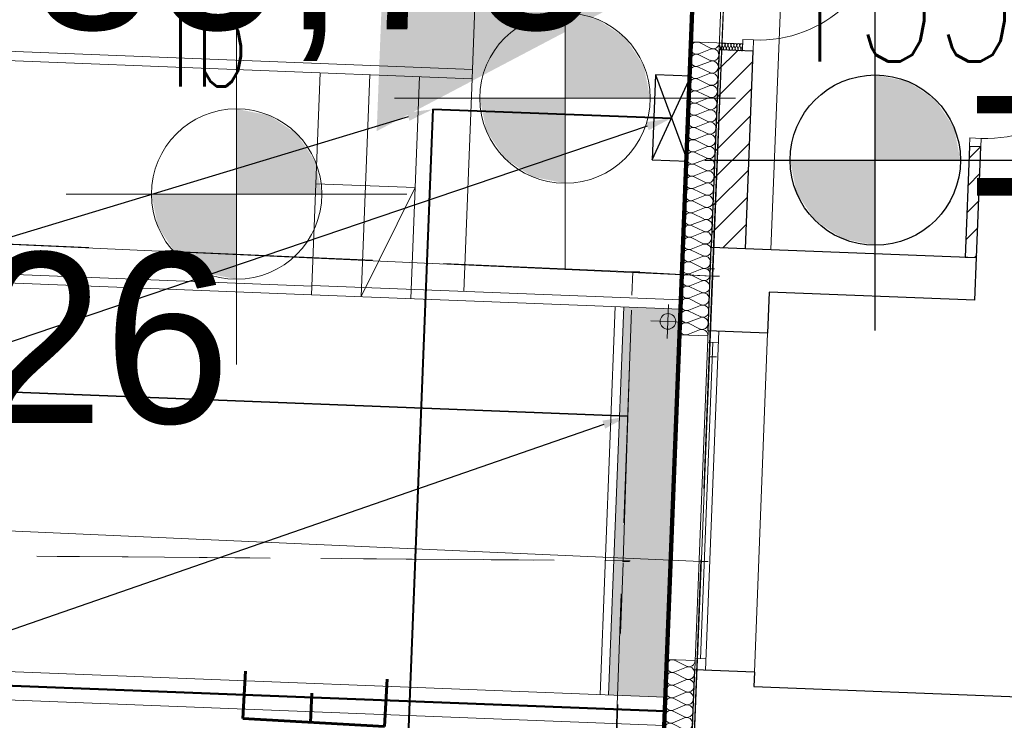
# Model space of a CAD drawing. Extents: x -134780 to 5540120, y 74663 to 5964901.
# Tile 37 of 84: x 5539575.53 to 5539582.47, y 5961344.61 to 5961349.55. Entities that reach past the tile are written whole.
import ezdxf
from ezdxf import colors
from ezdxf.entities.mleader import LeaderData, LeaderLine
from ezdxf.math import Vec2, Vec3

# ---------------------------------------------------------------- set-up
doc = ezdxf.new("R2010")
doc.units = 0
doc.header["$MEASUREMENT"] = 0
doc.set_wipeout_variables(frame=1)
for name, pattern in [('ACAD_ISO03W100', [30, 12, -18]), ('Krawędzie ukryte', [150, 100, -50]), ('L_0_03', [1, 0.5, -0.5]), ('L_0_06', [2, 1.5, -0.5])]:
    doc.linetypes.add(name, pattern=pattern)
for name, color, linetype, lineweight in [('#opisy', 7, 'Continuous', 0), ('0_Nr_Pióra__7', 7, 'Continuous', 13), ('312_budynek_ewidencyjny_Nr_Pióra__7', 7, 'Continuous', 13), ('312_oznaczenie_budynku_ewidencyjnego_Nr_Pióra__7', 7, 'Continuous', 13), ('_gaz', 2, 'Continuous', 90), ('Arch drogi_Nr_Pióra__21', 7, 'Continuous', 9), ('Arch rynny_Nr_Pióra__21', 7, 'Continuous', 9), ('Arch schody_Nr_Pióra__21', 7, 'Continuous', 9), ('Arch wyburzenia_Nr_Pióra__46', 5, 'Continuous', 13), ('arch wypelnienia_Nr_Pióra__118', 7, 'Continuous', 211), ('arch wypelnienia_Nr_Pióra__55', 214, 'Continuous', 25), ('Arch ściany nośne_Nr_Pióra__21', 7, 'Continuous', 9), ('Arch ściany nośne_Nr_Pióra__27', 7, 'Continuous', 30), ('bt_Nr_Pióra__7', 7, 'Continuous', 13), ('chodnik_Nr_Pióra__7', 7, 'Continuous', 13), ('Drzwi ArchiCAD_Nr_Pióra__27', 7, 'Continuous', 30), ('Drzwi ArchiCAD_Nr_Pióra__5', 7, 'Continuous', 13), ('ib_Nr_Pióra__7', 7, 'Continuous', 13), ('INWENT RZĘDNE_Nr_Pióra__15', 214, 'Continuous', 25), ('INWENT RZĘDNE_Nr_Pióra__21', 7, 'Continuous', 9), ('INWENT.ŚCIANY_Nr_Pióra__1', 7, 'Continuous', 25), ('IS_Kanalizacja_sanitarna_grawitacyjna', 34, 'ACAD_ISO03W100', 30), ('Istniejące stropy_Nr_Pióra__5', 7, 'Continuous', 13), ('mapa', 7, 'Continuous', 13), ('przewod_kanalizacyjny_Nr_Pióra__7', 7, 'Continuous', 13), ('trawnik_Nr_Pióra__7', 7, 'Continuous', 13), ('zasuwa_lub_zawor_Nr_Pióra__7', 7, 'Continuous', 13)]:
    doc.layers.add(name, color=color, linetype=linetype, lineweight=lineweight)
for name, color, linetype, lineweight, true_color in [('Arch balustrady_Nr_Pióra__86', 7, 'Continuous', 50, 0x5555ff), ('Arch ocieplenie_Nr_Pióra__22', 7, 'Continuous', 9, 0x7f7f7f), ('Arch okna_Nr_Pióra__4', 7, 'Continuous', 9, 0x029e21), ('arch wypelnienia_Nr_Pióra__17', 7, 'Continuous', 15, 0xdcd705)]:
    doc.layers.add(name, color=color, linetype=linetype, lineweight=lineweight, true_color=true_color)
for name, color, linetype in [('Arch ocieplenie', 7, 'Continuous'), ('gaz', 2, 'Continuous'), ('INWENT RZĘDNE', 7, 'Continuous')]:
    doc.layers.add(name, color=color, linetype=linetype)
doc.styles.add('GENERATED_STYLE_1', font='txt')
doc.styles.add('GENERATED_STYLE_7', font='Simplex.shx', dxfattribs={"bigfont": 'BIGFONT.SHX'})
doc.styles.add('ROMANS', font='romans', dxfattribs={"width": 0.8})
doc.styles.get("Standard").update_dxf_attribs({"font": 'txt', "bigfont": 'BIGFONT.SHX'})
pattern_1 = [(45, (5539713.8376, 5961225.37486), (-0.09192388, 0.09192388), [])]

# ---------------------------------------------------------------- blocks, each defined once
blk = doc.blocks.new('Koty wysokościowe_21', base_point=(-134464.7, 123618.3))
at = {"layer": 'INWENT RZĘDNE_Nr_Pióra__21', "linetype": 'Continuous'}
for points in [[(-134464.7, 123618.3), (-133864.7, 123618.3), (-133910.4, 123847.9), (-134040.4, 124042.6), (-134235.1, 124172.6), (-134464.7, 124218.3)], [(-134464.7, 123618.3), (-135064.7, 123618.3), (-135019, 123388.7), (-134889, 123194), (-134694.3, 123064), (-134464.7, 123018.3)]]:
    blk.add_hatch(color=256, dxfattribs=at).paths.add_polyline_path(points, flags=0)
for p, q in [((-134464.7, 122418.3), (-134464.7, 124818.3)), ((-135664.7, 123618.3), (-133264.7, 123618.3))]:
    blk.add_line(p, q, dxfattribs=at)
blk.add_circle((-134464.7, 123618.3), 600, dxfattribs=at)
at = {"layer": 'INWENT RZĘDNE_Nr_Pióra__21', "insert": (-138238.1, 123880.3), "char_height": 1200, "attachment_point": 7, "style": 'GENERATED_STYLE_1'}
blk.add_mtext('{85,73}', dxfattribs=at)
blk = doc.blocks.new('Koty wysokościowe_20', base_point=(-136777.6, 122942.5))
at = {"layer": 'INWENT RZĘDNE_Nr_Pióra__21', "linetype": 'Continuous'}
for points in [[(-136777.6, 122942.5), (-136177.6, 122942.5), (-136223.3, 123172.1), (-136353.3, 123366.8), (-136548, 123496.8), (-136777.6, 123542.5)], [(-136777.6, 122942.5), (-137377.6, 122942.5), (-137331.9, 122712.9), (-137201.8, 122518.2), (-137007.2, 122388.2), (-136777.6, 122342.5)]]:
    blk.add_hatch(color=256, dxfattribs=at).paths.add_polyline_path(points, flags=0)
for p, q in [((-136777.6, 121742.5), (-136777.6, 124142.5)), ((-137977.6, 122942.5), (-135577.6, 122942.5))]:
    blk.add_line(p, q, dxfattribs=at)
blk.add_circle((-136777.6, 122942.5), 600, dxfattribs=at)
at = {"layer": 'INWENT RZĘDNE_Nr_Pióra__21', "insert": (-140836.2, 121106.4), "char_height": 1200, "attachment_point": 7, "style": 'GENERATED_STYLE_1'}
blk.add_mtext('{85,26}', dxfattribs=at)
blk = doc.blocks.new('Koty wysokościowe_5', base_point=(-132279.6, 123181.6))
at = {"layer": 'INWENT RZĘDNE_Nr_Pióra__15', "linetype": 'Continuous'}
for points in [[(-132279.6, 123181.6), (-131679.6, 123181.6), (-131725.3, 123411.2), (-131855.3, 123605.9), (-132050, 123735.9), (-132279.6, 123781.6)], [(-132279.6, 123181.6), (-132879.6, 123181.6), (-132833.9, 122952), (-132703.8, 122757.3), (-132509.2, 122627.3), (-132279.6, 122581.6)]]:
    blk.add_hatch(color=256, dxfattribs=at).paths.add_polyline_path(points, flags=0)
for p, q in [((-132279.6, 121981.6), (-132279.6, 124381.6)), ((-133479.6, 123181.6), (-131079.6, 123181.6))]:
    blk.add_line(p, q, dxfattribs=at)
blk.add_circle((-132279.6, 123181.6), 600, dxfattribs=at)
at = {"layer": 'INWENT RZĘDNE_Nr_Pióra__15', "insert": (-131614.1, 122708.1), "char_height": 1200, "attachment_point": 7, "style": 'GENERATED_STYLE_1'}
blk.add_mtext('{±0,00}', dxfattribs=at)
blk = doc.blocks.new('Izolacja cieplna 14_38', base_point=(-133215.2, 123951.2))
at = {"layer": 'Arch ocieplenie_Nr_Pióra__22', "linetype": 'Continuous'}
for p, q in [((-133370, 123972.1), (-133377.8, 123992.6)), ((-133358.9, 123991.9), (-133368.3, 123972.1)), ((-133349.4, 123971.3), (-133357.2, 123991.8)), ((-133338.3, 123991.1), (-133347.7, 123971.3)), ((-133328.8, 123970.5), (-133336.6, 123991)), ((-133317.7, 123990.3), (-133327.1, 123970.4)), ((-133308.2, 123969.7), (-133316, 123990.2)), ((-133297.1, 123989.5), (-133306.5, 123969.6)), ((-133287.6, 123968.9), (-133295.4, 123989.4)), ((-133276.5, 123988.7), (-133285.8, 123968.8)), ((-133267, 123968.1), (-133274.8, 123988.6)), ((-133255.9, 123987.9), (-133265.2, 123968)), ((-133246.4, 123967.3), (-133254.1, 123987.8)), ((-133235.3, 123987.1), (-133244.6, 123967.2)), ((-133225.8, 123966.5), (-133233.5, 123987)), ((-133214.7, 123986.3), (-133224, 123966.4))]:
    blk.add_line(p, q, dxfattribs=at)
for centre, start_param, end_param in [((-133368.2, 123996.5), 1.158003, 5.125183), ((-133347.6, 123995.7), 1.158003, 5.125183), ((-133327, 123994.9), 1.158003, 5.125183), ((-133306.4, 123994.1), 1.158003, 5.125183), ((-133285.8, 123993.3), 1.158003, 5.125183), ((-133265.1, 123992.5), 1.158003, 5.125183), ((-133244.5, 123991.7), 1.158003, 5.125183), ((-133223.9, 123990.9), 1.158003, 5.125183), ((-133379.6, 123968.2), 6.283185, 8.266774), ((-133359, 123967.4), 4.299595, 8.266774), ((-133338.4, 123966.6), 4.299595, 8.266774), ((-133317.8, 123965.8), 4.299595, 8.266774), ((-133297.2, 123965), 4.299595, 8.266774), ((-133276.6, 123964.2), 4.299595, 8.266774), ((-133256, 123963.4), 4.299595, 8.266774), ((-133235.4, 123962.6), 4.299595, 8.266774), ((-133214.7, 123961.8), 4.299596, 6.283185)]:
    blk.add_ellipse(centre, major_axis=(-0.4, -10.6), ratio=0.969765, start_param=start_param, end_param=end_param, dxfattribs=at)
blk = doc.blocks.new('Izolacja cieplna 14_24', base_point=(-133378.1, 124007.6))
at = {"layer": 'Arch ocieplenie_Nr_Pióra__22', "linetype": 'Continuous'}
for p, q in [((-133518.5, 124009.4), (-133439.2, 123970.5)), ((-133521.9, 123923.5), (-133442.5, 123884.5)), ((-133439.5, 123963.3), (-133521.6, 123930.7)), ((-133442.8, 123877.3), (-133525, 123844.7)), ((-133446.2, 123791.3), (-133528.3, 123758.7)), ((-133525.2, 123837.5), (-133445.9, 123798.6)), ((-133528.6, 123751.5), (-133449.3, 123712.6)), ((-133532, 123665.5), (-133452.6, 123626.6)), ((-133449.5, 123705.4), (-133531.7, 123672.8)), ((-133535.3, 123579.6), (-133456, 123540.6)), ((-133452.9, 123619.4), (-133535, 123586.8)), ((-133456.3, 123533.4), (-133538.4, 123500.8)), ((-133459.6, 123447.4), (-133541.8, 123414.8)), ((-133538.7, 123493.6), (-133459.3, 123454.7)), ((-133542, 123407.6), (-133462.7, 123368.7)), ((-133545.4, 123321.6), (-133466.1, 123282.7)), ((-133463, 123361.5), (-133545.1, 123328.9)), ((-133548.8, 123235.7), (-133469.4, 123196.7)), ((-133466.3, 123275.5), (-133548.5, 123242.9)), ((-133469.7, 123189.5), (-133551.8, 123156.9)), ((-133473.1, 123103.5), (-133555.2, 123070.9)), ((-133552.1, 123149.7), (-133472.8, 123110.8)), ((-133476.4, 123017.6), (-133558.6, 122985)), ((-133555.5, 123063.7), (-133476.1, 123024.8)), ((-133558.9, 122977.7), (-133479.5, 122938.8)), ((-133562.2, 122891.8), (-133482.9, 122852.8)), ((-133479.8, 122931.6), (-133561.9, 122899)), ((-133483.1, 122845.6), (-133565.3, 122813)), ((-133486.5, 122759.6), (-133568.7, 122727)), ((-133565.6, 122805.8), (-133486.2, 122766.9)), ((-133489.9, 122673.7), (-133572, 122641)), ((-133568.9, 122719.8), (-133489.6, 122680.9)), ((-133572.3, 122633.8), (-133492.9, 122594.9)), ((-133575.7, 122547.8), (-133496.3, 122508.9)), ((-133493.2, 122587.7), (-133575.4, 122555.1)), ((-133579, 122461.9), (-133499.7, 122423)), ((-133496.6, 122501.7), (-133578.7, 122469.1)), ((-133500, 122415.7), (-133582.1, 122383.1)), ((-133503.3, 122329.8), (-133585.5, 122297.1)), ((-133582.4, 122375.9), (-133503, 122337)), ((-133585.7, 122289.9), (-133506.4, 122251)), ((-133589.1, 122203.9), (-133509.8, 122165)), ((-133506.7, 122243.8), (-133588.8, 122211.2)), ((-133592.5, 122118), (-133513.1, 122079)), ((-133510, 122157.8), (-133592.2, 122125.2)), ((-133513.4, 122071.8), (-133595.5, 122039.2)), ((-133516.8, 121985.8), (-133598.9, 121953.2)), ((-133595.8, 122032), (-133516.5, 121993.1))]:
    blk.add_line(p, q, dxfattribs=at)
for centre, start_param, end_param in [((-133537.1, 123970.7), 2.728799, 6.695979), ((-133420.6, 124009.2), 5.870392, 7.853982), ((-133540.5, 123884.8), 2.728799, 6.695979), ((-133423.9, 123923.3), 5.870392, 9.837571), ((-133427.3, 123837.3), 5.870392, 9.837571), ((-133543.8, 123798.8), 2.728799, 6.695979), ((-133430.7, 123751.3), 5.870392, 9.837571), ((-133547.2, 123712.8), 2.728799, 6.695979), ((-133434, 123665.3), 5.870392, 9.837571), ((-133550.6, 123626.8), 2.728799, 6.695979), ((-133553.9, 123540.9), 2.728799, 6.695979), ((-133437.4, 123579.4), 5.870392, 9.837571), ((-133557.3, 123454.9), 2.728799, 6.695979), ((-133440.8, 123493.4), 5.870392, 9.837571), ((-133444.1, 123407.4), 5.870392, 9.837571), ((-133560.6, 123368.9), 2.728799, 6.695979), ((-133447.5, 123321.4), 5.870392, 9.837571), ((-133564, 123282.9), 2.728799, 6.695979), ((-133567.4, 123196.9), 2.728799, 6.695979), ((-133450.8, 123235.4), 5.870392, 9.837571), ((-133570.7, 123111), 2.728799, 6.695979), ((-133454.2, 123149.5), 5.870392, 9.837571), ((-133457.6, 123063.5), 5.870392, 9.837571), ((-133574.1, 123025), 2.728799, 6.695979), ((-133460.9, 122977.5), 5.870392, 9.837571), ((-133577.4, 122939), 2.728799, 6.695979), ((-133580.8, 122853), 2.728799, 6.695979), ((-133464.3, 122891.5), 5.870392, 9.837571), ((-133584.2, 122767.1), 2.728799, 6.695979), ((-133467.6, 122805.6), 5.870392, 9.837571), ((-133471, 122719.6), 5.870392, 9.837571), ((-133587.5, 122681.1), 2.728799, 6.695979), ((-133474.4, 122633.6), 5.870392, 9.837571), ((-133590.9, 122595.1), 2.728799, 6.695979), ((-133594.2, 122509.1), 2.728799, 6.695979), ((-133477.7, 122547.6), 5.870392, 9.837571), ((-133597.6, 122423.2), 2.728799, 6.695979), ((-133481.1, 122461.7), 5.870392, 9.837571), ((-133484.4, 122375.7), 5.870392, 9.837571), ((-133601, 122337.2), 2.728799, 6.695979), ((-133487.8, 122289.7), 5.870392, 9.837571), ((-133604.3, 122251.2), 2.728799, 6.695979), ((-133607.7, 122165.2), 2.728799, 6.695979), ((-133491.2, 122203.7), 5.870392, 9.837571), ((-133611, 122079.3), 2.728799, 6.695979), ((-133494.5, 122117.8), 5.870392, 9.837571), ((-133497.9, 122031.8), 5.870392, 9.837571), ((-133614.4, 121993.3), 2.728799, 6.695979), ((-133501.2, 121945.8), 1.570796, 3.554385)]:
    blk.add_ellipse(centre, major_axis=(-1.7, -43), ratio=0.988721, start_param=start_param, end_param=end_param, dxfattribs=at)
blk = doc.blocks.new('Izolacja cieplna 14_23', base_point=(-133548.2, 119655.9))
at = {"layer": 'Arch ocieplenie_Nr_Pióra__22', "linetype": 'Continuous'}
for p, q in [((-133688.6, 119657.6), (-133609.3, 119617.3)), ((-133692.1, 119568.3), (-133612.8, 119528)), ((-133609.6, 119609.8), (-133691.8, 119575.8)), ((-133613.1, 119520.5), (-133695.3, 119486.5)), ((-133616.6, 119431.2), (-133698.8, 119397.2)), ((-133695.6, 119479), (-133616.3, 119438.7)), ((-133620.1, 119341.9), (-133702.3, 119307.9)), ((-133699.1, 119389.7), (-133619.8, 119349.4)), ((-133702.6, 119300.4), (-133623.3, 119260.1)), ((-133706.1, 119211.1), (-133626.8, 119170.8)), ((-133623.6, 119252.6), (-133705.8, 119218.6)), ((-133627.1, 119163.3), (-133709.3, 119129.3)), ((-133630.6, 119074), (-133712.8, 119040)), ((-133709.6, 119121.8), (-133630.3, 119081.5)), ((-133713.1, 119032.5), (-133633.8, 118992.2)), ((-133634.1, 118984.7), (-133716.3, 118950.7))]:
    blk.add_line(p, q, dxfattribs=at)
for centre, start_param, end_param in [((-133707.3, 119617.4), 2.728799, 6.695979), ((-133590.7, 119657.6), 5.870392, 7.853982), ((-133710.8, 119528.1), 2.728799, 6.695979), ((-133594.2, 119568.2), 5.870392, 9.837571), ((-133714.3, 119438.8), 2.728799, 6.695979), ((-133597.7, 119478.9), 5.870392, 9.837571), ((-133601.2, 119389.6), 5.870392, 9.837571), ((-133717.7, 119349.5), 2.728799, 6.695979), ((-133604.6, 119300.3), 5.870392, 9.837571), ((-133721.2, 119260.2), 2.728799, 6.695979), ((-133724.7, 119170.9), 2.728799, 6.695979), ((-133608.1, 119211), 5.870392, 9.837571), ((-133611.6, 119121.7), 5.870392, 9.837571), ((-133728.2, 119081.5), 2.728799, 6.695979), ((-133615.1, 119032.4), 5.870392, 9.837571), ((-133731.7, 118992.2), 2.728799, 6.695979), ((-133618.6, 118943.1), 1.570796, 3.554385)]:
    blk.add_ellipse(centre, major_axis=(-1.7, -44.7), ratio=0.951846, start_param=start_param, end_param=end_param, dxfattribs=at)
blk = doc.blocks.new('mapa')
at = {"layer": 'arch wypelnienia_Nr_Pióra__17', "linetype": 'Continuous', "lineweight": 0}
blk.add_hatch(color=253, dxfattribs=at).paths.add_polyline_path([(5539580.186, 5961347.5067), (5539579.7863, 5961347.5223), (5539579.6795, 5961344.7894), (5539580.0792, 5961344.7738), (5539580.0896, 5961345.0386), (5539580.179, 5961347.3268)], flags=0)
at = {"layer": 'arch wypelnienia_Nr_Pióra__55', "linetype": 'Continuous'}
blk.add_hatch(color=252, dxfattribs=at).paths.add_polyline_path([(5539580.0377, 5961349.8087), (5539578.0467, 5961348.7606), (5539578.1345, 5961351.0089)], flags=0)
at = {"layer": 'Arch ściany nośne_Nr_Pióra__21', "linetype": 'Continuous'}
h = blk.add_hatch(dxfattribs=at)
h.set_pattern_fill('Common_Brick', color=252, scale=0.001, style=0, pattern_type=2)
h.set_pattern_definition(pattern_1)
h.paths.add_polyline_path([(5539580.6431, 5961347.9342), (5539580.6974, 5961349.3231), (5539580.4576, 5961349.3325), (5539580.4033, 5961347.9435)], flags=0)
h = blk.add_hatch(dxfattribs=at)
h.set_pattern_fill('Common_Brick', color=252, scale=0.001, style=0, pattern_type=2)
h.set_pattern_definition(pattern_1)
h.paths.add_polyline_path([(5539582.1919, 5961347.8736), (5539582.2718, 5961347.8705), (5539582.3023, 5961348.6499), (5539582.2224, 5961348.653)], flags=0)
at = {"layer": '0_Nr_Pióra__7', "color": 252, "linetype": 'Continuous'}
for p, q in [((5539579.85, 5961347.77), (5539579.9, 5961347.77)), ((5539580.376, 5961347.79), (5539580.426, 5961347.79)), ((5539580.41, 5961347.74), (5539580.46, 5961347.74)), ((5539580.39, 5961347.17), (5539580.44, 5961347.17)), ((5539579.782, 5961345.7343), (5539579.832, 5961345.7343)), ((5539579.7778, 5961345.7297), (5539579.8278, 5961345.7297)), ((5539580.33, 5961345.73), (5539580.38, 5961345.73))]:
    blk.add_line(p, q, dxfattribs=at)
at = {"layer": '312_budynek_ewidencyjny_Nr_Pióra__7', "color": 252, "linetype": 'Continuous', "flags": 128}
blk.add_lwpolyline([(5539579.56, 5961326.37), (5539580.53, 5961350.62)], dxfattribs=at)
at = {"layer": 'Arch balustrady_Nr_Pióra__86', "color": 253, "linetype": 'Continuous'}
blk.add_line((5539572.5311, 5961344.9687), (5539580.0753, 5961344.6738), dxfattribs=at)
at = {"layer": 'Arch drogi_Nr_Pióra__21', "linetype": 'Continuous'}
for p, q in [((5539577.5904, 5961347.6682), (5539572.7441, 5961347.8576)), ((5539577.588, 5961347.6082), (5539572.7417, 5961347.7977)), ((5539579.6196, 5961344.7917), (5539579.7264, 5961347.5246)), ((5539579.6795, 5961344.7894), (5539579.7863, 5961347.5223))]:
    blk.add_line(p, q, dxfattribs=at)
at = {"layer": 'Arch okna_Nr_Pióra__4', "color": 252, "linetype": 'Continuous'}
for p, q in [((5539580.6256, 5961349.406), (5539580.6224, 5961349.326)), ((5539580.7005, 5961349.403), (5539580.6256, 5961349.406)), ((5539580.7005, 5961349.403), (5539580.6974, 5961349.3231)), ((5539580.3802, 5961347.354), (5539580.2869, 5961344.9658)), ((5539580.4552, 5961347.351), (5539580.3618, 5961344.9629)), ((5539580.7999, 5961347.3376), (5539580.7066, 5961344.9494)), ((5539580.179, 5961347.3268), (5539580.0896, 5961345.0386)), ((5539580.4146, 5961347.2726), (5539580.3275, 5961345.0443)), ((5539580.452, 5961347.2711), (5539580.3771, 5961347.274)), ((5539580.3649, 5961345.0428), (5539580.29, 5961345.0457))]:
    blk.add_line(p, q, dxfattribs=at)
blk.add_arc((5539580.7356, 5961350.3023), 0.9, 267.76157, 357.76157, dxfattribs=at)
at = {"layer": 'Arch rynny_Nr_Pióra__21', "color": 252, "linetype": 'Continuous'}
for p, q in [((5539580.0929, 5961347.3002), (5539580.1023, 5961347.54)), ((5539580.2175, 5961347.4154), (5539579.9777, 5961347.4248))]:
    blk.add_line(p, q, dxfattribs=at)
blk.add_circle((5539580.0976, 5961347.4201), 0.055, dxfattribs=at)
at = {"layer": 'Arch schody_Nr_Pióra__21', "color": 252, "linetype": 'Continuous'}
for p, q in [((5539578.7209, 5961349.1952), (5539578.7677, 5961350.3943)), ((5539578.7209, 5961349.1952), (5539572.6055, 5961349.4342)), ((5539578.7183, 5961349.1302), (5539572.603, 5961349.3693)), ((5539577.588, 5961347.6082), (5539577.6491, 5961349.172)), ((5539577.9378, 5961347.5946), (5539577.9989, 5961349.1584)), ((5539578.2875, 5961347.5809), (5539578.3486, 5961349.1447)), ((5539578.7183, 5961349.1302), (5539578.7209, 5961349.1952)), ((5539578.6597, 5961347.6314), (5539578.7183, 5961349.1302)), ((5539577.6186, 5961348.3901), (5539578.318, 5961348.3628)), ((5539578.318, 5961348.3628), (5539577.9378, 5961347.5946)), ((5539580.186, 5961347.5067), (5539577.588, 5961347.6082)), ((5539580.1886, 5961347.5716), (5539577.5906, 5961347.6732)), ((5539580.0792, 5961344.7738), (5539572.6349, 5961345.0647)), ((5539580.0714, 5961344.5739), (5539572.6271, 5961344.8649))]:
    blk.add_line(p, q, dxfattribs=at)
at = {"layer": 'Arch wyburzenia_Nr_Pióra__46', "color": 252, "linetype": 'Continuous'}
for p, q in [((5539580.2597, 5961349.3902), (5539580.179, 5961347.3268)), ((5539580.6244, 5961349.376), (5539580.2597, 5961349.3902)), ((5539580.179, 5961347.3268), (5539580.3789, 5961347.319)), ((5539580.0896, 5961345.0386), (5539580.0616, 5961344.3241)), ((5539580.2894, 5961345.0308), (5539580.0896, 5961345.0386))]:
    blk.add_line(p, q, dxfattribs=at)
at = {"layer": 'arch wypelnienia_Nr_Pióra__118', "linetype": 'Continuous', "flags": 128}
blk.add_lwpolyline([(5539579.0885, 5961327.109), (5539579.0561, 5961326.2796), (5539592.7057, 5961325.7461), (5539592.7381, 5961326.5754), (5539592.4383, 5961326.5872), (5539592.7312, 5961334.0814), (5539592.8773, 5961337.8086), (5539594.9154, 5961337.7289), (5539595.0573, 5961341.3599), (5539593.023, 5961341.4356), (5539593.4687, 5961352.947), (5539593.7684, 5961352.9353), (5539593.7872, 5961353.415), (5539593.2876, 5961353.4345), (5539593.2905, 5961353.5105), (5539586.99, 5961353.68), (5539586.89, 5961350.36), (5539580.53, 5961350.62), (5539580.5363, 5961350.8085), (5539580.0155, 5961350.8259), (5539579.9968, 5961350.3462), (5539580.2966, 5961350.3345), (5539579.3883, 5961327.0973)], close=True, dxfattribs=at)
at = {"layer": 'Arch ściany nośne_Nr_Pióra__27', "color": 252, "linetype": 'Continuous'}
for p, q in [((5539580.4576, 5961349.3325), (5539580.4033, 5961347.9435)), ((5539580.6974, 5961349.3231), (5539580.4576, 5961349.3325)), ((5539580.6431, 5961347.9342), (5539580.6974, 5961349.3231)), ((5539582.2224, 5961348.653), (5539582.1919, 5961347.8736)), ((5539582.3023, 5961348.6499), (5539582.2224, 5961348.653)), ((5539582.2718, 5961347.8705), (5539582.3023, 5961348.6499)), ((5539580.4033, 5961347.9435), (5539580.6431, 5961347.9342)), ((5539582.1919, 5961347.8736), (5539582.2718, 5961347.8705))]:
    blk.add_line(p, q, dxfattribs=at)
at = {"layer": 'bt_Nr_Pióra__7', "color": 252, "linetype": 'L_0_06'}
for p, q in [((5539579.075, 5961326.014), (5539579.85, 5961347.77)), ((5539579.85, 5961347.77), (5539580.41, 5961347.74)), ((5539580.41, 5961347.74), (5539579.56, 5961326.37))]:
    blk.add_line(p, q, dxfattribs=at)
at = {"layer": 'chodnik_Nr_Pióra__7', "color": 252, "linetype": 'L_0_06', "flags": 128}
blk.add_lwpolyline([(5539573.8502, 5961350.5155), (5539573.48, 5961350.53), (5539573.4, 5961348.41), (5539573.779, 5961348.4069), (5539573.76, 5961348.04), (5539579.85, 5961347.77), (5539579.782, 5961345.7343), (5539573.9, 5961345.78), (5539575.85, 5961335.03), (5539577.75, 5961324.47), (5539591.47, 5961324.05), (5539596.39, 5961323.97), (5539596.46, 5961321.44), (5539596.5, 5961317.73), (5539595.14, 5961308.47), (5539594.22, 5961302.65), (5539593.77, 5961299.63), (5539593.49, 5961296), (5539591.99, 5961287.81), (5539591.61, 5961282.43), (5539589.13, 5961281.94), (5539589.56, 5961284.8), (5539591.9, 5961299.58), (5539594.42, 5961317.48), (5539594.72, 5961320.57), (5539594.65, 5961322.11), (5539590.73, 5961322.16), (5539578.09, 5961322.67), (5539578.89, 5961318.3), (5539577.2, 5961318.26), (5539576.39, 5961321.74), (5539574.24, 5961333.51), (5539573.16, 5961338.51), (5539571.77, 5961345.69), (5539570.5, 5961345.62), (5539570.5, 5961351.67), (5539570.52, 5961352.22), (5539573.55, 5961351.9), (5539573.87, 5961350.93)], close=True, dxfattribs=at)
at = {"layer": 'Drzwi ArchiCAD_Nr_Pióra__27', "color": 252, "linetype": 'Continuous'}
blk.add_line((5539582.3023, 5961348.6499), (5539582.2224, 5961348.653), dxfattribs=at)
at = {"layer": 'Drzwi ArchiCAD_Nr_Pióra__5', "color": 252, "linetype": 'Continuous'}
for p, q in [((5539582.2224, 5961348.653), (5539582.2247, 5961348.713)), ((5539582.3023, 5961348.6499), (5539582.2224, 5961348.653)), ((5539582.2247, 5961348.713), (5539582.3046, 5961348.7098)), ((5539582.3046, 5961348.7098), (5539582.3023, 5961348.6499))]:
    blk.add_line(p, q, dxfattribs=at)
blk.add_arc((5539582.3398, 5961349.6092), 0.9, 267.76157, 357.76157, dxfattribs=at)
at = {"layer": 'ib_Nr_Pióra__7', "color": 252, "linetype": 'Continuous', "flags": 128}
blk.add_lwpolyline([(5539580.41, 5961347.74), (5539573.76, 5961348.04), (5539573.779, 5961348.4069), (5539573.934, 5961348.406), (5539573.993, 5961350.511), (5539573.8502, 5961350.5155), (5539573.87, 5961350.93), (5539580.53, 5961350.62)], close=True, dxfattribs=at)
at = {"layer": 'INWENT.ŚCIANY_Nr_Pióra__1', "color": 252, "linetype": 'Continuous'}
for p, q in [((5539580.3802, 5961347.354), (5539580.4033, 5961347.9435)), ((5539580.4033, 5961347.9435), (5539582.2718, 5961347.8705)), ((5539582.2601, 5961347.5707), (5539582.2718, 5961347.8705)), ((5539580.8112, 5961347.6274), (5539580.7999, 5961347.3376)), ((5539582.2601, 5961347.5707), (5539580.8112, 5961347.6274)), ((5539580.7999, 5961347.3376), (5539580.3802, 5961347.354)), ((5539580.2634, 5961344.3663), (5539580.2869, 5961344.9658)), ((5539580.7066, 5961344.9494), (5539580.2869, 5961344.9658)), ((5539580.7066, 5961344.9494), (5539580.7026, 5961344.8495)), ((5539580.7026, 5961344.8495), (5539586.3483, 5961344.6288))]:
    blk.add_line(p, q, dxfattribs=at)
at = {"layer": 'Istniejące stropy_Nr_Pióra__5', "color": 252, "linetype": 'Krawędzie ukryte'}
for p, q in [((5539580.4033, 5961347.9435), (5539580.499, 5961350.3917)), ((5539580.8229, 5961347.9271), (5539580.9186, 5961350.3753))]:
    blk.add_line(p, q, dxfattribs=at)
at = {"layer": 'przewod_kanalizacyjny_Nr_Pióra__7', "color": 252, "linetype": 'Continuous', "flags": 128}
blk.add_lwpolyline([(5539549.76, 5961345.36), (5539552.38, 5961345.49), (5539554.31, 5961345.93), (5539556.57, 5961346.81), (5539568.25, 5961346.16), (5539575.34, 5961345.95), (5539580.33, 5961345.73)], dxfattribs=at)
at = {"layer": 'trawnik_Nr_Pióra__7', "color": 252, "linetype": 'L_0_03', "flags": 128}
blk.add_lwpolyline([(5539577.6524, 5961325.0122), (5539575.85, 5961335.03), (5539573.9, 5961345.78), (5539579.782, 5961345.7343), (5539579.075, 5961326.014), (5539592.6, 5961325.48), (5539592.445, 5961324.71)], close=True, dxfattribs=at)
at = {"layer": 'Arch ocieplenie', "color": 252, "linetype": 'Continuous', "lineweight": 9, "xscale": 0.001, "yscale": 0.001, "zscale": 0.001}
for name, p in [('Izolacja cieplna 14_24', (5539580.4595, 5961349.3824)), ('Izolacja cieplna 14_38', (5539580.6224, 5961349.326)), ('Izolacja cieplna 14_23', (5539580.2894, 5961345.0308))]:
    blk.add_blockref(name, p, dxfattribs=at)
at = {"layer": 'INWENT RZĘDNE', "color": 252, "xscale": 0.001, "yscale": 0.001, "zscale": 0.001}
for name, p in [('Koty wysokościowe_21', (5539579.3729, 5961348.9932)), ('Koty wysokościowe_20', (5539577.06, 5961348.3174))]:
    blk.add_blockref(name, p, dxfattribs=at)
at = {"layer": 'INWENT RZĘDNE', "color": 252, "lineweight": 25, "xscale": 0.001, "yscale": 0.001, "zscale": 0.001}
blk.add_blockref('Koty wysokościowe_5', (5539581.558, 5961348.5565), dxfattribs=at)
at = {"layer": '312_oznaczenie_budynku_ewidencyjnego_Nr_Pióra__7', "color": 252, "linetype": 'Continuous', "insert": (5539580.8557, 5961350.2512), "char_height": 1, "attachment_point": 1, "style": 'GENERATED_STYLE_7'}
blk.add_mtext('{\\W0.660000x;155}', dxfattribs=at)
at = {"layer": 'ib_Nr_Pióra__7', "color": 252, "linetype": 'Continuous', "insert": (5539576.5803, 5961349.8255), "char_height": 0.75, "attachment_point": 1, "style": 'GENERATED_STYLE_7'}
blk.add_mtext('{\\W0.660000x;ib}', dxfattribs=at)

msp = doc.modelspace()

# ---------------------------------------------------------------- linework, layer by layer
at = {"layer": 'IS_Kanalizacja_sanitarna_grawitacyjna', "linetype": 'ByBlock', "lineweight": 35}
msp.add_line((5539560.5036, 5961347.507), (5539579.816, 5961346.7521), dxfattribs=at)

# ---------------------------------------------------------------- next in the draw order: block references
at = {"layer": 'mapa', "color": 4, "lineweight": 40}
msp.add_blockref('mapa', (0, 0), dxfattribs=at)

# ---------------------------------------------------------------- next in the draw order: linework, layer by layer
at = {"layer": '_gaz', "color": 2, "lineweight": 40, "ltscale": 0.1}
for q in [(5539577.4984, 5961324.7963), (5539580.1231, 5961348.853)]:
    msp.add_line((5539578.4412, 5961348.9146), q, dxfattribs=at)
at = {"layer": 'gaz', "color": 2, "linetype": 'Continuous', "lineweight": 30, "ltscale": 10}
for p, q in [((5539579.9865, 5961348.5581), (5539580.2597, 5961349.1479)), ((5539580.0098, 5961349.1576), (5539580.2363, 5961348.5483))]:
    msp.add_line(p, q, dxfattribs=at)
msp.add_lwpolyline([(5539580.0098, 5961349.1576), (5539579.9865, 5961348.5581), (5539580.2363, 5961348.5483), (5539580.2597, 5961349.1479)], close=True, dxfattribs=at)

# ---------------------------------------------------------------- next in the draw order: texts
at = {"layer": '_gaz', "color": 7, "lineweight": 35, "ltscale": 0.1, "style": 'ROMANS', "width": 0.6}
msp.add_text('g%%C25PE', height=1, rotation=86.83414, dxfattribs=at).set_placement((5539577.9548, 5961341.8969))

# ---------------------------------------------------------------- next in the draw order: leaders
at = {"layer": '#opisy', "lineweight": 0}
ml = msp.add_multileader_mtext('Standard', dxfattribs=at)
ml.set_content('\\fArial|b0|i0|c238|p34;\\A1;G10 ', color=256)
ml.set_leader_properties()
ml.build(insert=Vec2(0, 0))
ml.multileader.update_dxf_attribs({"text_left_attachment_type": 5, "text_right_attachment_type": 5, "dogleg_length": 0.36, "arrow_head_size": 0.18})
ctx = ml.context
ctx.base_point, ctx.char_height, ctx.arrow_head_size, ctx.landing_gap_size, ctx.plane_origin = Vec3(5539524.0692, 5961336.3865), 1.5, 0.18, 0.09, Vec3(5539542.2709, 5961307.1309)
ctx.left_attachment, ctx.right_attachment, ctx.text_align_type = 5, 5, 2
notes = []
notes.append((ctx, [(0, (1, 1, 0), (5539532.1002, 5961334.861), (-1, 0), 0.36, [(0, [(5539578.4412, 5961348.9146)], 0, [])])]))
ctx.mtext.insert, ctx.mtext.alignment, ctx.mtext.flow_direction = Vec3(5539531.6502, 5961336.6865), 3, 5
ml = msp.add_multileader_mtext('Standard', dxfattribs=at)
ml.set_content('\\fArial|b0|i0|c238|p34;\\A1;G11 ', color=256)
ml.set_leader_properties()
ml.build(insert=Vec2(0, 0))
ml.multileader.update_dxf_attribs({"text_left_attachment_type": 5, "text_right_attachment_type": 5, "dogleg_length": 0.36, "arrow_head_size": 0.18})
ctx = ml.context
ctx.base_point, ctx.char_height, ctx.arrow_head_size, ctx.landing_gap_size, ctx.plane_origin = Vec3(5539524.6362, 5961334.0989), 1.5, 0.18, 0.09, Vec3(5539544.0139, 5961304.8433)
ctx.left_attachment, ctx.right_attachment, ctx.text_align_type = 5, 5, 2
notes.append((ctx, [(0, (1, 1, 0), (5539532.1002, 5961332.5734), (-1, 0), 0.36, [(0, [(5539580.1231, 5961348.853)], 0, [])])]))
ctx.mtext.insert, ctx.mtext.alignment, ctx.mtext.flow_direction = Vec3(5539531.6502, 5961334.3989), 3, 5
ml = msp.add_multileader_mtext('Standard', dxfattribs=at)
ml.set_content('\\fArial|b0|i0|c238|p34;\\A1;S3 ', color=256)
ml.set_leader_properties()
ml.build(insert=Vec2(0, 0))
ml.multileader.update_dxf_attribs({"text_left_attachment_type": 5, "text_right_attachment_type": 5, "dogleg_length": 0.36, "arrow_head_size": 0.18})
ctx = ml.context
ctx.base_point, ctx.char_height, ctx.arrow_head_size, ctx.landing_gap_size, ctx.plane_origin = Vec3(5539526.7182, 5961329.3933), 1.5, 0.18, 0.09, Vec3(5539505.815, 5961314.531)
ctx.left_attachment, ctx.right_attachment, ctx.text_align_type = 5, 5, 2
notes.append((ctx, [(0, (1, 1, 0), (5539531.9982, 5961330.1666), (-1, 0), 0.36, [(0, [(5539579.816, 5961346.7521)], 0, [])])]))
ctx.mtext.insert, ctx.mtext.alignment, ctx.mtext.flow_direction = Vec3(5539531.5482, 5961331.9921), 3, 5
for ctx, leaders in notes:
    for number, flags, end, landing, length, lines in leaders:
        leader = LeaderData()
        leader.index, (leader.has_last_leader_line, leader.has_dogleg_vector, leader.attachment_direction) = number, flags
        leader.last_leader_point, leader.dogleg_vector, leader.dogleg_length = Vec3(end), Vec3(landing), length
        for number, points, colour, breaks in lines:
            line = LeaderLine()
            line.index, line.vertices, line.color, line.breaks = number, Vec3.list(points), colors.encode_raw_color(colour), breaks
            leader.lines.append(line)
        ctx.leaders.append(leader)

# ---------------------------------------------------------------- next in the draw order: wipeouts: each hides what was drawn before it
msp.add_wipeout([(5539444.713, 5961266.9628), (5539444.713, 5961415.4628), (5539654.713, 5961415.4628), (5539651.713, 5961412.4128), (5539457.213, 5961412.4128), (5539457.213, 5961270.0128), (5539651.713, 5961270.0128), (5539654.713, 5961266.9628)]).dxf.layer = 'zasuwa_lub_zawor_Nr_Pióra__7'

doc.saveas('drawing.dxf')
